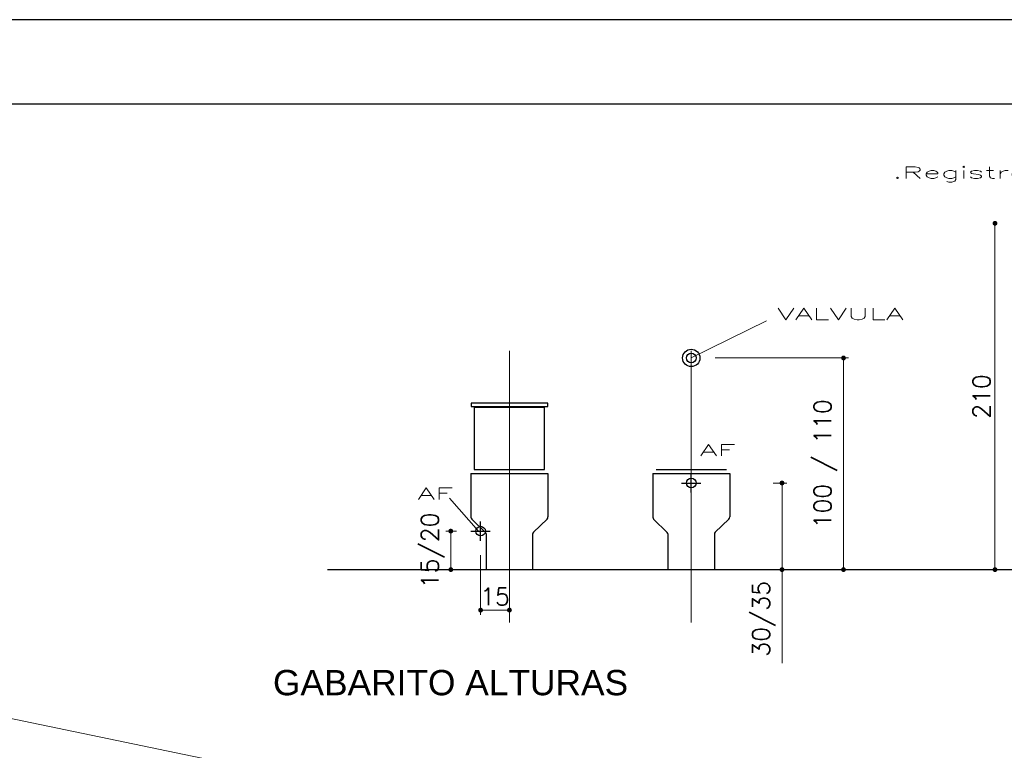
# Model space of a CAD drawing. Header units: millimetres. Extents: x 567 to 934, y -1 to 364.
# Tile 60 of 256: x 613 to 625, y 50 to 58. Entities that reach past the tile are written whole.
import ezdxf

# ---------------------------------------------------------------- set-up
doc = ezdxf.new("R2010")
doc.units = ezdxf.units.MM
doc.header["$MEASUREMENT"] = 0
doc.linetypes.add('NULL', pattern=[0])
doc.layers.get('0').update_dxf_attribs({"lineweight": 18})
for name, color, linetype in [('ARQ FINA', 8, 'Continuous'), ('FOLHA_PADRÃO', 7, 'Continuous'), ('GAS', 1, 'Continuous'), ('TXT', 1, 'Continuous')]:
    doc.layers.add(name, color=color, linetype=linetype)
doc.layers.add('Textos', color=7, linetype='Continuous', lineweight=9)
doc.styles.add('06-25', font='romans.shx', dxfattribs={"width": 2, "height": 0.03})
doc.styles.add('ArialBlack', font='txt')
doc.styles.add('Stylus BT', font='simplex.shx')
doc.dimstyles.new('COTA 050', dxfattribs={"dimscale": 0.5, "dimtxt": 0.18, "dimasz": 0.05, "dimexe": 0.05, "dimexo": 0.25, "dimgap": 0.05, "dimtad": 1, "dimzin": 0, "dimdsep": 46, "dimtxsty": 'Stylus BT', "dimblk": 'DOT', "dimcen": 0.05, "dimclrd": 1, "dimclre": 1, "dimclrt": 2, "dimadec": 0, "dimazin": 0, "dimtfac": 1, "dimtofl": 0, "dimtmove": 0, "dimatfit": 3, "dimldrblk": 'DOT', "dimfxl": 1, "dimtolj": 1, "dimtzin": 0, "dimarcsym": 0})

# ---------------------------------------------------------------- blocks, each defined once
blk = doc.blocks.new('A1EST. 1500')
at = {"layer": 'FOLHA_PADRÃO', "color": 1, "linetype": 'Continuous'}
blk.add_line((150.008, 59.4), (0, 59.4), dxfattribs=at)
at = {"layer": 'FOLHA_PADRÃO', "color": 6, "linetype": 'Continuous'}
blk.add_lwpolyline([(149, 58.4), (149, 1), (1, 1), (1, 58.4), (149, 58.4)], dxfattribs=at)
blk = doc.blocks.new('_Dot')
at = {"color": 0, "linetype": 'ByBlock', "lineweight": -2}
blk.add_line((-0.5, 0), (-1, 0), dxfattribs=at)
at = {"color": 0, "linetype": 'ByBlock', "const_width": 0.5}
blk.add_lwpolyline([(-0.25, 0, 1), (0.25, 0, 1)], format="xyb", close=True, dxfattribs=at)
blk = doc.blocks.new('*D25')
at = {"layer": 'Defpoints', "color": 0, "transparency": 16777216}
for p in [(401.1593, 63.9199), (401.0593, 62.1199), (401.1593, 62.1199)]:
    blk.add_point(p, dxfattribs=at)
at = {"layer": 'GAS', "color": 1, "lineweight": -2, "transparency": 16777216}
blk.add_line((401.0593, 63.8949), (401.0593, 62.1449), dxfattribs=at)
at = {"layer": 'GAS', "color": 1, "lineweight": -2, "transparency": 16777216, "xscale": 0.025, "yscale": 0.025, "zscale": 0.025}
for p, rotation in [((401.0593, 63.9199), 90), ((401.0593, 62.1199), 270)]:
    blk.add_blockref('_Dot', p, dxfattribs=dict(at, rotation=rotation))
at = {"layer": 'GAS', "color": 2, "transparency": 16777216, "insert": (400.9893, 63.0199), "char_height": 0.09, "attachment_point": 5, "rotation": 90, "style": 'Stylus BT'}
blk.add_mtext('\\A1;210', dxfattribs=at)
blk = doc.blocks.new('VASOF')
at = {"color": 7}
blk.add_line((-0.1825, 0.52), (0.1825, 0.52), dxfattribs=at)
for p, q in [((-0.2, 0.5), (-0.2, 0.2734)), ((-0.2, 0.5), (0.2, 0.5)), ((0.2, 0.5), (0.2, 0.2735)), ((-0.1955, 0.2626), (-0.1245, 0.1932)), ((0.1246, 0.1952), (0.1954, 0.2626)), ((-0.12, 0), (-0.12, 0.1824)), ((0.12, 0.1843), (0.12, 0))]:
    blk.add_line(p, q)
for centre, start, end in [((-0.185, 0.2734), 180, 225.6193), ((0.185, 0.2735), 313.6369, 360), ((-0.135, 0.1824), 0, 45.6193), ((0.135, 0.1843), 133.6369, 180)]:
    blk.add_arc(centre, 0.015, start, end)
blk = doc.blocks.new('PTAGUA-V')
for p, q in [((0, 0.35), (0, 0.45)), ((-0.05, 0.4), (0.05, 0.4))]:
    blk.add_line(p, q)
blk.add_circle((0, 0.4), 0.025)
blk = doc.blocks.new('*D26')
at = {"layer": 'Defpoints', "color": 0, "transparency": 16777216}
for p in [(399.7805, 62.5699), (399.8522, 62.1199), (399.9522, 62.1199)]:
    blk.add_point(p, dxfattribs=at)
at = {"layer": 'GAS', "color": 1, "lineweight": -2, "transparency": 16777216}
for p, q in [((399.9055, 62.5699), (399.9772, 62.5699)), ((399.9522, 62.5449), (399.9522, 62.1449)), ((399.9522, 62.1199), (399.9522, 61.6335))]:
    blk.add_line(p, q, dxfattribs=at)
at = {"layer": 'GAS', "color": 1, "lineweight": -2, "transparency": 16777216, "xscale": 0.025, "yscale": 0.025, "zscale": 0.025}
for p, rotation in [((399.9522, 62.5699), 90), ((399.9522, 62.1199), 270)]:
    blk.add_blockref('_Dot', p, dxfattribs=dict(at, rotation=rotation))
at = {"layer": 'GAS', "color": 2, "transparency": 16777216, "insert": (399.8587, 61.8642), "char_height": 0.09, "attachment_point": 5, "rotation": 90, "style": 'Stylus BT'}
blk.add_mtext('\\A1;30/35', dxfattribs=at)
blk = doc.blocks.new('*D24')
at = {"layer": 'Defpoints', "color": 0, "transparency": 16777216}
for p in [(399.4805, 63.2199), (399.5567, 62.1199), (400.272, 62.1199)]:
    blk.add_point(p, dxfattribs=at)
at = {"layer": 'GAS', "color": 1, "lineweight": -2, "transparency": 16777216}
for p, q in [((399.6055, 63.2199), (400.297, 63.2199)), ((400.272, 63.1949), (400.272, 62.1449)), ((399.6817, 62.1199), (400.297, 62.1199))]:
    blk.add_line(p, q, dxfattribs=at)
at = {"layer": 'GAS', "color": 1, "lineweight": -2, "transparency": 16777216, "xscale": 0.025, "yscale": 0.025, "zscale": 0.025}
for p, rotation in [((400.272, 63.2199), 90), ((400.272, 62.1199), 270)]:
    blk.add_blockref('_Dot', p, dxfattribs=dict(at, rotation=rotation))
at = {"layer": 'GAS', "color": 2, "transparency": 16777216, "insert": (400.1784, 62.6699), "char_height": 0.09, "attachment_point": 5, "rotation": 90, "style": 'Stylus BT'}
blk.add_mtext('\\A1;100 / 110', dxfattribs=at)
blk = doc.blocks.new('*D19')
at = {"layer": 'Defpoints', "color": 0, "transparency": 16777216}
for p in [(398.5355, 62.871), (398.3855, 62.3199), (398.3855, 61.9094)]:
    blk.add_point(p, dxfattribs=at)
at = {"layer": 'GAS', "color": 1, "lineweight": -2, "transparency": 16777216}
for p, q in [((398.5355, 62.746), (398.5355, 61.8844)), ((398.3855, 62.1949), (398.3855, 61.8844)), ((398.5105, 61.9094), (398.4105, 61.9094))]:
    blk.add_line(p, q, dxfattribs=at)
at = {"layer": 'GAS', "color": 1, "lineweight": -2, "transparency": 16777216, "xscale": 0.025, "yscale": 0.025, "zscale": 0.025, "rotation": 180}
blk.add_blockref('_Dot', (398.3855, 61.9094), dxfattribs=at)
at = {"layer": 'GAS', "color": 1, "lineweight": -2, "transparency": 16777216, "xscale": 0.025, "yscale": 0.025, "zscale": 0.025}
blk.add_blockref('_Dot', (398.5355, 61.9094), dxfattribs=at)
at = {"layer": 'GAS', "color": 2, "transparency": 16777216, "insert": (398.4605, 61.9794), "char_height": 0.09, "attachment_point": 5, "style": 'Stylus BT'}
blk.add_mtext('\\A1;15', dxfattribs=at)
blk = doc.blocks.new('*D20')
at = {"layer": 'Defpoints', "color": 0, "transparency": 16777216}
for p in [(398.3855, 62.3199), (398.2307, 62.1199), (398.3307, 62.1199)]:
    blk.add_point(p, dxfattribs=at)
at = {"layer": 'GAS', "color": 1, "lineweight": -2, "transparency": 16777216}
for p, q in [((398.2605, 62.3199), (398.2057, 62.3199)), ((398.2307, 62.2949), (398.2307, 62.1449))]:
    blk.add_line(p, q, dxfattribs=at)
at = {"layer": 'GAS', "color": 1, "lineweight": -2, "transparency": 16777216, "xscale": 0.025, "yscale": 0.025, "zscale": 0.025}
for p, rotation in [((398.2307, 62.3199), 90), ((398.2307, 62.1199), 270)]:
    blk.add_blockref('_Dot', p, dxfattribs=dict(at, rotation=rotation))
at = {"layer": 'GAS', "color": 2, "transparency": 16777216, "insert": (398.1371, 62.2199), "char_height": 0.09, "attachment_point": 5, "rotation": 90, "style": 'Stylus BT'}
blk.add_mtext('\\A1;15/20', dxfattribs=at)
blk = doc.blocks.new('PODAG')
at = {"color": 8}
for p, q in [((2.2806, 1.293), (1.8903, 1.1)), ((0.9453, 1.1373), (0.9453, -0.2753)), ((1.8903, 1.1373), (1.8903, -0.2753)), ((0.6338, 0.3708), (0.7853, 0.2))]:
    blk.add_line(p, q, dxfattribs=at)
at = {"layer": 'TXT', "color": 1}
blk.add_line((0, 0), (12.4798, 0), dxfattribs=at)
at = {"layer": 'TXT'}
for points in [[(0.7462, 0.8482), (1.1444, 0.8482), (1.1444, 0.8659), (0.7462, 0.8659)], [(0.7628, 0.52), (1.1278, 0.52), (1.1278, 0.8428), (0.7628, 0.8428)]]:
    blk.add_lwpolyline(points, close=True, dxfattribs=at)
for radius in [0.045, 0.025]:
    blk.add_circle((1.8903, 1.1), radius, dxfattribs=at)
for name, p in [('VASOF', (0.9453, 0)), ('VASOF', (1.8903, 0)), ('PTAGUA-V', (1.8903, 0.05)), ('PTAGUA-V', (0.7953, -0.2))]:
    blk.add_blockref(name, p, dxfattribs=at)
at = {"layer": 'TXT', "style": '06-25', "width": 2}
for s, p in [('.Registro geral', (2.936, 2.0335)), ('VALVULA', (2.3362, 1.299)), ('AF', (1.9344, 0.5907)), ('AF', (0.467, 0.3652))]:
    blk.add_text(s, height=0.06, dxfattribs=at).set_placement(p)
at = {"layer": 'GAS', "color": 30}
for base, p1, p2, text, picture, middle in [((3.4691, 0), (3.5691, 1.8), (3.5691, 0), '210', '*D25', (3.3991, 0.9)), ((2.6818, 0), (1.8903, 1.1), (1.9665, 0), '100 / 110', '*D24', (2.5882, 0.55)), ((2.362, 0), (2.1903, 0.45), (2.262, 0), '30/35', '*D26', (2.2684, -0.2557))]:
    dim = blk.add_linear_dim(base=base, p1=p1, p2=p2, angle=90, text=text, dimstyle='COTA 050', dxfattribs=at)
    dim.commit()
    dim.dimension.update_dxf_attribs({"geometry": picture, "text_midpoint": middle, "insert": (-397.5902, -62.1199)})
dim = blk.add_linear_dim(base=(0.7953, -0.2105), p1=(0.9453, 0.7511), p2=(0.7953, 0.2), text='15', dimstyle='COTA 050', dxfattribs=at)
dim.commit()
dim.dimension.update_dxf_attribs({"geometry": '*D19', "text_midpoint": (0.8703, -0.2105), "dimtype": 128, "insert": (-397.5902, -62.1199)})
dim = blk.add_linear_dim(base=(0.6404, 0), p1=(0.7953, 0.2), p2=(0.7404, 0), angle=90, text='15/20', dimstyle='COTA 050', dxfattribs=at)
dim.commit()
dim.dimension.update_dxf_attribs({"geometry": '*D20', "text_midpoint": (0.6404, 0.1), "dimtype": 128, "insert": (-397.5902, -62.1199)})

msp = doc.modelspace()

# ---------------------------------------------------------------- linework, layer by layer
at = {"layer": 'ARQ FINA', "lineweight": 5}
msp.add_line((660.031, 40.258), (595.826, 53.585), dxfattribs=at)
msp.add_line((660.031, 40.258), (595.826, 53.585), dxfattribs=at)

# ---------------------------------------------------------------- block references
msp.add_blockref('A1EST. 1500', (567.449, -1.095))
at = {"xscale": 2.283056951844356, "yscale": 2.283056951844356, "zscale": 2.283056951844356}
msp.add_blockref('PODAG', (616.785, 51.78), dxfattribs=at)

# ---------------------------------------------------------------- texts
at = {"layer": 'Textos', "linetype": 'NULL', "insert": (616.137, 50.285), "char_height": 0.3, "width": 12.56043, "attachment_point": 7, "line_spacing_factor": 0.6, "style": 'ArialBlack'}
msp.add_mtext('GABARITO ALTURAS', dxfattribs=at)

doc.saveas('drawing.dxf')
